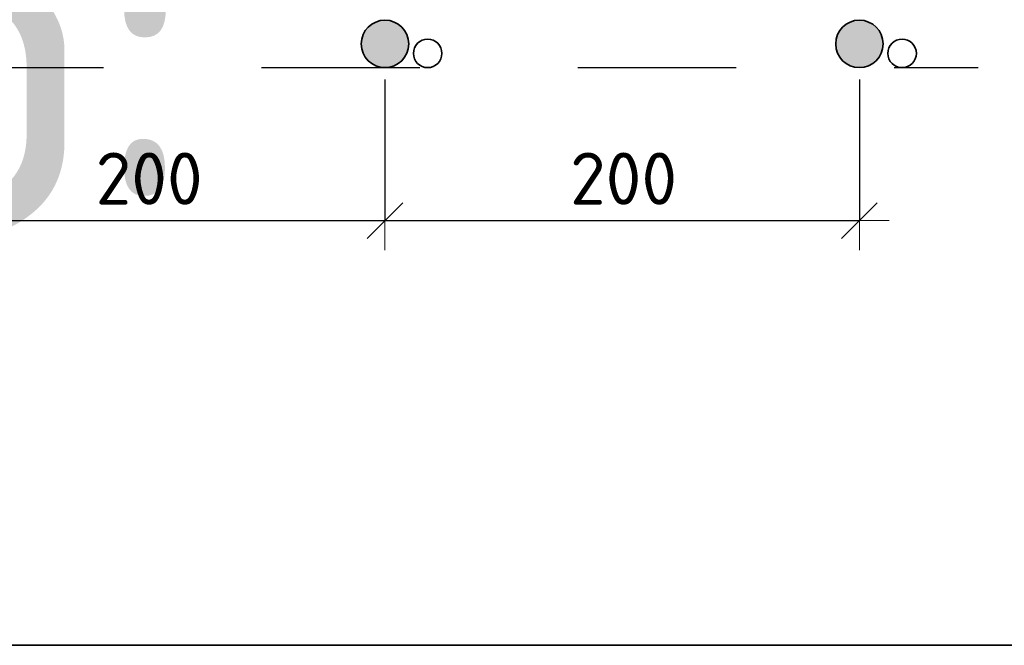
# Model space of a CAD drawing. Header units: metres. Extents: x -38 to 114, y -15 to 21.
# Tile 227 of 244: x 76.511 to 77.134, y 7.672 to 8.067. Entities that reach past the tile are written whole.
import ezdxf

# ---------------------------------------------------------------- set-up
doc = ezdxf.new("R2010")
doc.units = ezdxf.units.M
doc.header["$PDMODE"] = 65
doc.linetypes.add('______2', pattern=[0.0405, 0.03, -0.0105])
for name, color, linetype in [('XR$3$_3898', 7, 'Continuous'), ('XR$4$_3898', 7, 'Continuous'), ('XR$6$_3898', 7, 'Continuous')]:
    doc.layers.add(name, color=color, linetype=linetype)
for name, color, linetype, lineweight in [('XR$3$Размерная линия_ общее', 7, 'Continuous', 13), ('XR$4$Размерная линия_ общее', 7, 'Continuous', 13), ('XR$6$Размерная линия_ общее', 7, 'Continuous', 13)]:
    doc.layers.add(name, color=color, linetype=linetype, lineweight=lineweight)
doc.styles.add('ISOCPEUR', font='txt')
doc.dimstyles.new('DIMSTYLE_8', dxfattribs={"dimtxt": 0.033, "dimasz": 0.0375, "dimexe": 0, "dimexo": 0, "dimgap": 0.0165, "dimtad": 2, "dimdec": 0, "dimlfac": 1000, "dimrnd": 1, "dimzin": 12, "dimdsep": 46, "dimtxsty": 'ISOCPEUR', "dimblk1": 'ALL_ML_STRICH', "dimblk2": 'ALL_ML_STRICH', "dimsah": 1, "dimcen": 0, "dimclrd": 7, "dimclre": 256, "dimclrt": 7, "dimadec": 0, "dimazin": 0, "dimtfac": 1, "dimtdec": 0, "dimtix": 1, "dimtmove": 2, "dimatfit": 3, "dimfxl": 0, "dimtzin": 0, "dimlwd": 0, "dimlwe": -3, "dimarcsym": 0})

# ---------------------------------------------------------------- blocks, each defined once
blk = doc.blocks.new('ALL_ML_STRICH')
at = {"color": 0, "linetype": 'ByBlock', "lineweight": -2}
for p, q in [((0, -0.5), (0, 0.5)), ((-0.3, -0.3), (0.3, 0.3)), ((-1, 0), (0.5, 0))]:
    blk.add_line(p, q, dxfattribs=at)
blk = doc.blocks.new('*D66')
at = {"layer": 'DEFPOINTS', "color": 7, "linetype": 'Continuous', "lineweight": 13, "transparency": 33554687}
for p in [(76.44196, 8.05168), (76.74196, 8.05168), (76.44196, 7.94007)]:
    blk.add_point(p, dxfattribs=at)
at = {"layer": 'XR$3$Размерная линия_ общее', "color": 253, "linetype": 'Continuous', "lineweight": -2, "true_color": 0xa0a0a0, "transparency": 33554687}
for p, q in [((76.44196, 8.02918), (76.44196, 7.94007)), ((76.74196, 8.02918), (76.74196, 7.94007))]:
    blk.add_line(p, q, dxfattribs=at)
at = {"layer": 'XR$3$Размерная линия_ общее', "color": 7, "linetype": 'Continuous', "lineweight": -2, "transparency": 33554687}
blk.add_line((76.44196, 7.94007), (76.74196, 7.94007), dxfattribs=at)
at = {"layer": 'XR$3$Размерная линия_ общее', "color": 7, "linetype": 'Continuous', "lineweight": 13, "transparency": 33554687, "xscale": 0.0375, "yscale": 0.0375, "zscale": 0.0375, "rotation": 180}
blk.add_blockref('ALL_ML_STRICH', (76.44196, 7.94007), dxfattribs=at)
at = {"layer": 'XR$3$Размерная линия_ общее', "color": 7, "linetype": 'Continuous', "lineweight": 13, "transparency": 33554687, "xscale": 0.0375, "yscale": 0.0375, "zscale": 0.0375}
blk.add_blockref('ALL_ML_STRICH', (76.74196, 7.94007), dxfattribs=at)
at = {"layer": 'XR$3$Размерная линия_ общее', "color": 7, "linetype": 'Continuous', "lineweight": 13, "transparency": 33554687, "insert": (76.55896, 7.98307), "char_height": 0.033, "width": 0.00165, "attachment_point": 1, "line_spacing_factor": 0.60241, "style": 'ISOCPEUR'}
blk.add_mtext('200', dxfattribs=at)
blk = doc.blocks.new('*D67')
at = {"layer": 'DEFPOINTS', "color": 7, "linetype": 'Continuous', "lineweight": 13, "transparency": 33554687}
for p in [(76.74196, 8.05168), (77.04196, 8.05168), (76.74196, 7.94007)]:
    blk.add_point(p, dxfattribs=at)
at = {"layer": 'XR$3$Размерная линия_ общее', "color": 253, "linetype": 'Continuous', "lineweight": -2, "true_color": 0xa0a0a0, "transparency": 33554687}
for p, q in [((76.74196, 8.02918), (76.74196, 7.94007)), ((77.04196, 8.02918), (77.04196, 7.94007))]:
    blk.add_line(p, q, dxfattribs=at)
at = {"layer": 'XR$3$Размерная линия_ общее', "color": 7, "linetype": 'Continuous', "lineweight": -2, "transparency": 33554687}
blk.add_line((76.74196, 7.94007), (77.04196, 7.94007), dxfattribs=at)
at = {"layer": 'XR$3$Размерная линия_ общее', "color": 7, "linetype": 'Continuous', "lineweight": 13, "transparency": 33554687, "xscale": 0.0375, "yscale": 0.0375, "zscale": 0.0375, "rotation": 180}
blk.add_blockref('ALL_ML_STRICH', (76.74196, 7.94007), dxfattribs=at)
at = {"layer": 'XR$3$Размерная линия_ общее', "color": 7, "linetype": 'Continuous', "lineweight": 13, "transparency": 33554687, "xscale": 0.0375, "yscale": 0.0375, "zscale": 0.0375}
blk.add_blockref('ALL_ML_STRICH', (77.04196, 7.94007), dxfattribs=at)
at = {"layer": 'XR$3$Размерная линия_ общее', "color": 7, "linetype": 'Continuous', "lineweight": 13, "transparency": 33554687, "insert": (76.85896, 7.98307), "char_height": 0.033, "width": 0.00165, "attachment_point": 1, "line_spacing_factor": 0.60241, "style": 'ISOCPEUR'}
blk.add_mtext('200', dxfattribs=at)
blk = doc.blocks.new('*D268')
at = {"layer": 'DEFPOINTS', "color": 7, "linetype": 'Continuous', "lineweight": 13, "transparency": 33554687}
for p in [(76.44196, 8.05168), (76.74196, 8.05168), (76.44196, 7.94007)]:
    blk.add_point(p, dxfattribs=at)
at = {"layer": 'XR$4$Размерная линия_ общее', "color": 253, "linetype": 'Continuous', "lineweight": -2, "true_color": 0xa0a0a0, "transparency": 33554687}
for p, q in [((76.44196, 8.02918), (76.44196, 7.94007)), ((76.74196, 8.02918), (76.74196, 7.94007))]:
    blk.add_line(p, q, dxfattribs=at)
at = {"layer": 'XR$4$Размерная линия_ общее', "color": 7, "linetype": 'Continuous', "lineweight": -2, "transparency": 33554687}
blk.add_line((76.44196, 7.94007), (76.74196, 7.94007), dxfattribs=at)
at = {"layer": 'XR$4$Размерная линия_ общее', "color": 7, "linetype": 'Continuous', "lineweight": 13, "transparency": 33554687, "xscale": 0.0375, "yscale": 0.0375, "zscale": 0.0375, "rotation": 180}
blk.add_blockref('ALL_ML_STRICH', (76.44196, 7.94007), dxfattribs=at)
at = {"layer": 'XR$4$Размерная линия_ общее', "color": 7, "linetype": 'Continuous', "lineweight": 13, "transparency": 33554687, "xscale": 0.0375, "yscale": 0.0375, "zscale": 0.0375}
blk.add_blockref('ALL_ML_STRICH', (76.74196, 7.94007), dxfattribs=at)
at = {"layer": 'XR$4$Размерная линия_ общее', "color": 7, "linetype": 'Continuous', "lineweight": 13, "transparency": 33554687, "insert": (76.55896, 7.98307), "char_height": 0.033, "width": 0.00165, "attachment_point": 1, "line_spacing_factor": 0.60241, "style": 'ISOCPEUR'}
blk.add_mtext('200', dxfattribs=at)
blk = doc.blocks.new('*D269')
at = {"layer": 'DEFPOINTS', "color": 7, "linetype": 'Continuous', "lineweight": 13, "transparency": 33554687}
for p in [(76.74196, 8.05168), (77.04196, 8.05168), (76.74196, 7.94007)]:
    blk.add_point(p, dxfattribs=at)
at = {"layer": 'XR$4$Размерная линия_ общее', "color": 253, "linetype": 'Continuous', "lineweight": -2, "true_color": 0xa0a0a0, "transparency": 33554687}
for p, q in [((76.74196, 8.02918), (76.74196, 7.94007)), ((77.04196, 8.02918), (77.04196, 7.94007))]:
    blk.add_line(p, q, dxfattribs=at)
at = {"layer": 'XR$4$Размерная линия_ общее', "color": 7, "linetype": 'Continuous', "lineweight": -2, "transparency": 33554687}
blk.add_line((76.74196, 7.94007), (77.04196, 7.94007), dxfattribs=at)
at = {"layer": 'XR$4$Размерная линия_ общее', "color": 7, "linetype": 'Continuous', "lineweight": 13, "transparency": 33554687, "xscale": 0.0375, "yscale": 0.0375, "zscale": 0.0375, "rotation": 180}
blk.add_blockref('ALL_ML_STRICH', (76.74196, 7.94007), dxfattribs=at)
at = {"layer": 'XR$4$Размерная линия_ общее', "color": 7, "linetype": 'Continuous', "lineweight": 13, "transparency": 33554687, "xscale": 0.0375, "yscale": 0.0375, "zscale": 0.0375}
blk.add_blockref('ALL_ML_STRICH', (77.04196, 7.94007), dxfattribs=at)
at = {"layer": 'XR$4$Размерная линия_ общее', "color": 7, "linetype": 'Continuous', "lineweight": 13, "transparency": 33554687, "insert": (76.85896, 7.98307), "char_height": 0.033, "width": 0.00165, "attachment_point": 1, "line_spacing_factor": 0.60241, "style": 'ISOCPEUR'}
blk.add_mtext('200', dxfattribs=at)
blk = doc.blocks.new('*D655')
at = {"layer": 'DEFPOINTS', "color": 7, "linetype": 'Continuous', "lineweight": 13, "transparency": 33554687}
for p in [(76.44196, 8.05168), (76.74196, 8.05168), (76.44196, 7.94007)]:
    blk.add_point(p, dxfattribs=at)
at = {"layer": 'XR$6$Размерная линия_ общее', "color": 253, "linetype": 'Continuous', "lineweight": -2, "true_color": 0xa0a0a0, "transparency": 33554687}
for p, q in [((76.44196, 8.02918), (76.44196, 7.94007)), ((76.74196, 8.02918), (76.74196, 7.94007))]:
    blk.add_line(p, q, dxfattribs=at)
at = {"layer": 'XR$6$Размерная линия_ общее', "color": 7, "linetype": 'Continuous', "lineweight": -2, "transparency": 33554687}
blk.add_line((76.44196, 7.94007), (76.74196, 7.94007), dxfattribs=at)
at = {"layer": 'XR$6$Размерная линия_ общее', "color": 7, "linetype": 'Continuous', "lineweight": 13, "transparency": 33554687, "xscale": 0.0375, "yscale": 0.0375, "zscale": 0.0375, "rotation": 180}
blk.add_blockref('ALL_ML_STRICH', (76.44196, 7.94007), dxfattribs=at)
at = {"layer": 'XR$6$Размерная линия_ общее', "color": 7, "linetype": 'Continuous', "lineweight": 13, "transparency": 33554687, "xscale": 0.0375, "yscale": 0.0375, "zscale": 0.0375}
blk.add_blockref('ALL_ML_STRICH', (76.74196, 7.94007), dxfattribs=at)
at = {"layer": 'XR$6$Размерная линия_ общее', "color": 7, "linetype": 'Continuous', "lineweight": 13, "transparency": 33554687, "insert": (76.55896, 7.98307), "char_height": 0.033, "width": 0.00165, "attachment_point": 1, "line_spacing_factor": 0.60241, "style": 'ISOCPEUR'}
blk.add_mtext('200', dxfattribs=at)
blk = doc.blocks.new('*D656')
at = {"layer": 'DEFPOINTS', "color": 7, "linetype": 'Continuous', "lineweight": 13, "transparency": 33554687}
for p in [(76.74196, 8.05168), (77.04196, 8.05168), (76.74196, 7.94007)]:
    blk.add_point(p, dxfattribs=at)
at = {"layer": 'XR$6$Размерная линия_ общее', "color": 253, "linetype": 'Continuous', "lineweight": -2, "true_color": 0xa0a0a0, "transparency": 33554687}
for p, q in [((76.74196, 8.02918), (76.74196, 7.94007)), ((77.04196, 8.02918), (77.04196, 7.94007))]:
    blk.add_line(p, q, dxfattribs=at)
at = {"layer": 'XR$6$Размерная линия_ общее', "color": 7, "linetype": 'Continuous', "lineweight": -2, "transparency": 33554687}
blk.add_line((76.74196, 7.94007), (77.04196, 7.94007), dxfattribs=at)
at = {"layer": 'XR$6$Размерная линия_ общее', "color": 7, "linetype": 'Continuous', "lineweight": 13, "transparency": 33554687, "xscale": 0.0375, "yscale": 0.0375, "zscale": 0.0375, "rotation": 180}
blk.add_blockref('ALL_ML_STRICH', (76.74196, 7.94007), dxfattribs=at)
at = {"layer": 'XR$6$Размерная линия_ общее', "color": 7, "linetype": 'Continuous', "lineweight": 13, "transparency": 33554687, "xscale": 0.0375, "yscale": 0.0375, "zscale": 0.0375}
blk.add_blockref('ALL_ML_STRICH', (77.04196, 7.94007), dxfattribs=at)
at = {"layer": 'XR$6$Размерная линия_ общее', "color": 7, "linetype": 'Continuous', "lineweight": 13, "transparency": 33554687, "insert": (76.85896, 7.98307), "char_height": 0.033, "width": 0.00165, "attachment_point": 1, "line_spacing_factor": 0.60241, "style": 'ISOCPEUR'}
blk.add_mtext('200', dxfattribs=at)

msp = doc.modelspace()

# ---------------------------------------------------------------- hatches: boundary and pattern name
at = {"linetype": 'Continuous', "lineweight": 25, "true_color": 0xa2a2a2, "transparency": 33554687}
for points in [[(76.75386, 8.06081), (76.75257, 8.06228), (76.7511, 8.06358), (76.74946, 8.06467), (76.7477, 8.06553), (76.74585, 8.06617), (76.74392, 8.06655), (76.74196, 8.06668), (76.74001, 8.06655), (76.73808, 8.06617), (76.73622, 8.06553), (76.73446, 8.06467), (76.73283, 8.06358), (76.73136, 8.06228), (76.73006, 8.06081), (76.72897, 8.05918), (76.72811, 8.05742), (76.72748, 8.05556), (76.72709, 8.05363), (76.72696, 8.05168), (76.72709, 8.04972), (76.72748, 8.04779), (76.72811, 8.04594), (76.72897, 8.04418), (76.73006, 8.04255), (76.73136, 8.04107), (76.73283, 8.03978), (76.73446, 8.03869), (76.73622, 8.03782), (76.73808, 8.03719), (76.74001, 8.0368), (76.74196, 8.03668), (76.74392, 8.0368), (76.74585, 8.03719), (76.7477, 8.03782), (76.74946, 8.03869), (76.7511, 8.03978), (76.75257, 8.04107), (76.75386, 8.04255), (76.75495, 8.04418), (76.75582, 8.04594), (76.75645, 8.04779), (76.75684, 8.04972), (76.75696, 8.05168), (76.75684, 8.05363), (76.75645, 8.05556), (76.75582, 8.05742), (76.75495, 8.05918)], [(76.75386, 8.06081), (76.75257, 8.06228), (76.7511, 8.06358), (76.74946, 8.06467), (76.7477, 8.06553), (76.74585, 8.06617), (76.74392, 8.06655), (76.74196, 8.06668), (76.74001, 8.06655), (76.73808, 8.06617), (76.73622, 8.06553), (76.73446, 8.06467), (76.73283, 8.06358), (76.73136, 8.06228), (76.73006, 8.06081), (76.72897, 8.05918), (76.72811, 8.05742), (76.72748, 8.05556), (76.72709, 8.05363), (76.72696, 8.05168), (76.72709, 8.04972), (76.72748, 8.04779), (76.72811, 8.04594), (76.72897, 8.04418), (76.73006, 8.04255), (76.73136, 8.04107), (76.73283, 8.03978), (76.73446, 8.03869), (76.73622, 8.03782), (76.73808, 8.03719), (76.74001, 8.0368), (76.74196, 8.03668), (76.74392, 8.0368), (76.74585, 8.03719), (76.7477, 8.03782), (76.74946, 8.03869), (76.7511, 8.03978), (76.75257, 8.04107), (76.75386, 8.04255), (76.75495, 8.04418), (76.75582, 8.04594), (76.75645, 8.04779), (76.75684, 8.04972), (76.75696, 8.05168), (76.75684, 8.05363), (76.75645, 8.05556), (76.75582, 8.05742), (76.75495, 8.05918)], [(76.75386, 8.06081), (76.75257, 8.06228), (76.7511, 8.06358), (76.74946, 8.06467), (76.7477, 8.06553), (76.74585, 8.06617), (76.74392, 8.06655), (76.74196, 8.06668), (76.74001, 8.06655), (76.73808, 8.06617), (76.73622, 8.06553), (76.73446, 8.06467), (76.73283, 8.06358), (76.73136, 8.06228), (76.73006, 8.06081), (76.72897, 8.05918), (76.72811, 8.05742), (76.72748, 8.05556), (76.72709, 8.05363), (76.72696, 8.05168), (76.72709, 8.04972), (76.72748, 8.04779), (76.72811, 8.04594), (76.72897, 8.04418), (76.73006, 8.04255), (76.73136, 8.04107), (76.73283, 8.03978), (76.73446, 8.03869), (76.73622, 8.03782), (76.73808, 8.03719), (76.74001, 8.0368), (76.74196, 8.03668), (76.74392, 8.0368), (76.74585, 8.03719), (76.7477, 8.03782), (76.74946, 8.03869), (76.7511, 8.03978), (76.75257, 8.04107), (76.75386, 8.04255), (76.75495, 8.04418), (76.75582, 8.04594), (76.75645, 8.04779), (76.75684, 8.04972), (76.75696, 8.05168), (76.75684, 8.05363), (76.75645, 8.05556), (76.75582, 8.05742), (76.75495, 8.05918)], [(77.05386, 8.06081), (77.05257, 8.06228), (77.0511, 8.06358), (77.04946, 8.06467), (77.0477, 8.06553), (77.04585, 8.06617), (77.04392, 8.06655), (77.04196, 8.06668), (77.04001, 8.06655), (77.03808, 8.06617), (77.03622, 8.06553), (77.03446, 8.06467), (77.03283, 8.06358), (77.03136, 8.06228), (77.03006, 8.06081), (77.02897, 8.05918), (77.02811, 8.05742), (77.02748, 8.05556), (77.02709, 8.05363), (77.02696, 8.05168), (77.02709, 8.04972), (77.02748, 8.04779), (77.02811, 8.04594), (77.02897, 8.04418), (77.03006, 8.04255), (77.03136, 8.04107), (77.03283, 8.03978), (77.03446, 8.03869), (77.03622, 8.03782), (77.03808, 8.03719), (77.04001, 8.0368), (77.04196, 8.03668), (77.04392, 8.0368), (77.04585, 8.03719), (77.0477, 8.03782), (77.04946, 8.03869), (77.0511, 8.03978), (77.05257, 8.04107), (77.05386, 8.04255), (77.05495, 8.04418), (77.05582, 8.04594), (77.05645, 8.04779), (77.05684, 8.04972), (77.05696, 8.05168), (77.05684, 8.05363), (77.05645, 8.05556), (77.05582, 8.05742), (77.05495, 8.05918)], [(77.05386, 8.06081), (77.05257, 8.06228), (77.0511, 8.06358), (77.04946, 8.06467), (77.0477, 8.06553), (77.04585, 8.06617), (77.04392, 8.06655), (77.04196, 8.06668), (77.04001, 8.06655), (77.03808, 8.06617), (77.03622, 8.06553), (77.03446, 8.06467), (77.03283, 8.06358), (77.03136, 8.06228), (77.03006, 8.06081), (77.02897, 8.05918), (77.02811, 8.05742), (77.02748, 8.05556), (77.02709, 8.05363), (77.02696, 8.05168), (77.02709, 8.04972), (77.02748, 8.04779), (77.02811, 8.04594), (77.02897, 8.04418), (77.03006, 8.04255), (77.03136, 8.04107), (77.03283, 8.03978), (77.03446, 8.03869), (77.03622, 8.03782), (77.03808, 8.03719), (77.04001, 8.0368), (77.04196, 8.03668), (77.04392, 8.0368), (77.04585, 8.03719), (77.0477, 8.03782), (77.04946, 8.03869), (77.0511, 8.03978), (77.05257, 8.04107), (77.05386, 8.04255), (77.05495, 8.04418), (77.05582, 8.04594), (77.05645, 8.04779), (77.05684, 8.04972), (77.05696, 8.05168), (77.05684, 8.05363), (77.05645, 8.05556), (77.05582, 8.05742), (77.05495, 8.05918)], [(77.05386, 8.06081), (77.05257, 8.06228), (77.0511, 8.06358), (77.04946, 8.06467), (77.0477, 8.06553), (77.04585, 8.06617), (77.04392, 8.06655), (77.04196, 8.06668), (77.04001, 8.06655), (77.03808, 8.06617), (77.03622, 8.06553), (77.03446, 8.06467), (77.03283, 8.06358), (77.03136, 8.06228), (77.03006, 8.06081), (77.02897, 8.05918), (77.02811, 8.05742), (77.02748, 8.05556), (77.02709, 8.05363), (77.02696, 8.05168), (77.02709, 8.04972), (77.02748, 8.04779), (77.02811, 8.04594), (77.02897, 8.04418), (77.03006, 8.04255), (77.03136, 8.04107), (77.03283, 8.03978), (77.03446, 8.03869), (77.03622, 8.03782), (77.03808, 8.03719), (77.04001, 8.0368), (77.04196, 8.03668), (77.04392, 8.0368), (77.04585, 8.03719), (77.0477, 8.03782), (77.04946, 8.03869), (77.0511, 8.03978), (77.05257, 8.04107), (77.05386, 8.04255), (77.05495, 8.04418), (77.05582, 8.04594), (77.05645, 8.04779), (77.05684, 8.04972), (77.05696, 8.05168), (77.05684, 8.05363), (77.05645, 8.05556), (77.05582, 8.05742), (77.05495, 8.05918)]]:
    msp.add_hatch(color=253, dxfattribs=at).paths.add_polyline_path(points)

# ---------------------------------------------------------------- linework, layer by layer
at = {"color": 8, "linetype": '______2', "lineweight": -3, "true_color": 0x737373, "transparency": 33554687}
msp.add_line((76.06396, 8.03668), (77.11696, 8.03668), dxfattribs=at)
msp.add_line((76.06396, 8.03668), (77.11696, 8.03668), dxfattribs=at)
msp.add_line((76.06396, 8.03668), (77.11696, 8.03668), dxfattribs=at)
at = {"color": 7, "linetype": 'Continuous', "lineweight": 35, "transparency": 33554687}
msp.add_line((67.91979, 7.67171), (86.41979, 7.67171), dxfattribs=at)
at = {"layer": 'XR$3$_3898', "color": 7, "linetype": 'Continuous', "lineweight": 35, "transparency": 33554687}
for centre, radius in [((76.74196, 8.05168), 0.015), ((77.04196, 8.05168), 0.015), ((76.76896, 8.04568), 0.009), ((77.06896, 8.04568), 0.009)]:
    msp.add_circle(centre, radius, dxfattribs=at)
at = {"layer": 'XR$4$_3898', "color": 7, "linetype": 'Continuous', "lineweight": 35, "transparency": 33554687}
for centre, radius in [((76.74196, 8.05168), 0.015), ((77.04196, 8.05168), 0.015), ((76.76896, 8.04568), 0.009), ((77.06896, 8.04568), 0.009)]:
    msp.add_circle(centre, radius, dxfattribs=at)
at = {"layer": 'XR$6$_3898', "color": 7, "linetype": 'Continuous', "lineweight": 35, "transparency": 33554687}
for centre, radius in [((76.74196, 8.05168), 0.015), ((77.04196, 8.05168), 0.015), ((76.76896, 8.04568), 0.009), ((77.06896, 8.04568), 0.009)]:
    msp.add_circle(centre, radius, dxfattribs=at)

# ---------------------------------------------------------------- texts
at = {"color": 7, "linetype": 'Continuous', "lineweight": 35, "transparency": 33554687, "insert": (75.71936, 7.92796), "char_height": 0.25, "width": 1.1434612, "attachment_point": 7, "style": 'ISOCPEUR'}
msp.add_mtext('\\W0.95;Итого:', dxfattribs=at)

# ---------------------------------------------------------------- dimensions: what is measured, and where the dimension line sits
at = {"layer": 'XR$3$Размерная линия_ общее', "color": 7, "linetype": 'Continuous', "lineweight": 13, "transparency": 33554687}
for base, p1, p2, picture, middle in [((76.74196, 7.94007), (76.44196, 8.02918), (76.74196, 8.02918), '*D66', (76.59196, 7.95657)), ((77.04196, 7.94007), (76.74196, 8.02918), (77.04196, 8.02918), '*D67', (76.89196, 7.95657))]:
    dim = msp.add_linear_dim(base=base, p1=p1, p2=p2, text='200', dimstyle='DIMSTYLE_8', override={"dimpost": '<>', "dimclrd": 7, "dimclre": 253, "dimclrt": 7, "dimlwd": 0, "dimlwe": 65533}, dxfattribs=at)
    dim.commit()
    dim.dimension.update_dxf_attribs({"geometry": picture, "text_midpoint": middle, "dimtype": 160})
at = {"layer": 'XR$4$Размерная линия_ общее', "color": 7, "linetype": 'Continuous', "lineweight": 13, "transparency": 33554687}
for base, p1, p2, picture, middle in [((76.74196, 7.94007), (76.44196, 8.02918), (76.74196, 8.02918), '*D268', (76.59196, 7.95657)), ((77.04196, 7.94007), (76.74196, 8.02918), (77.04196, 8.02918), '*D269', (76.89196, 7.95657))]:
    dim = msp.add_linear_dim(base=base, p1=p1, p2=p2, text='200', dimstyle='DIMSTYLE_8', override={"dimpost": '<>', "dimclrd": 7, "dimclre": 253, "dimclrt": 7, "dimlwd": 0, "dimlwe": 65533}, dxfattribs=at)
    dim.commit()
    dim.dimension.update_dxf_attribs({"geometry": picture, "text_midpoint": middle, "dimtype": 160})
at = {"layer": 'XR$6$Размерная линия_ общее', "color": 7, "linetype": 'Continuous', "lineweight": 13, "transparency": 33554687}
for base, p1, p2, picture, middle in [((76.74196, 7.94007), (76.44196, 8.02918), (76.74196, 8.02918), '*D655', (76.59196, 7.95657)), ((77.04196, 7.94007), (76.74196, 8.02918), (77.04196, 8.02918), '*D656', (76.89196, 7.95657))]:
    dim = msp.add_linear_dim(base=base, p1=p1, p2=p2, text='200', dimstyle='DIMSTYLE_8', override={"dimpost": '<>', "dimclrd": 7, "dimclre": 253, "dimclrt": 7, "dimlwd": 0, "dimlwe": 65533}, dxfattribs=at)
    dim.commit()
    dim.dimension.update_dxf_attribs({"geometry": picture, "text_midpoint": middle, "dimtype": 160})

doc.saveas('drawing.dxf')
